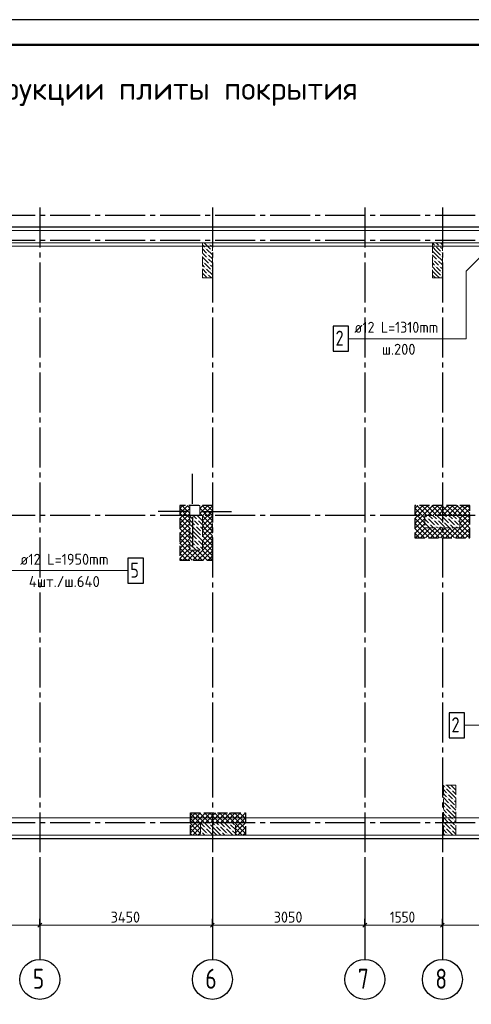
# Model space of a CAD drawing. Header units: millimetres. Extents: x 0 to 42000, y 0 to 29700.
# Tile 4 of 8: x 13347 to 22379, y 9998 to 29700. Entities that reach past the tile are written whole.
import ezdxf

# ---------------------------------------------------------------- set-up
doc = ezdxf.new("R2010")
doc.units = ezdxf.units.MM
doc.linetypes.add('______2', pattern=[270, 200, -70])
doc.linetypes.add('______5', pattern=[1100, 800, -100, 100, -100])
for name, color, linetype, lineweight in [('Standard', 7, 'Continuous', 25), ('ЖБ Перекрытие верхний уровень', 7, 'Continuous', 18), ('Обрамление П-обр. равн.', 7, 'Continuous', 25), ('Позиционная метка номер позиции', 7, 'Continuous', 13), ('Размерная линия_ общее', 7, 'Continuous', 13), ('Ребро вкладыша арматура S1', 7, 'Continuous', 25), ('Текст_ общее', 7, 'Continuous', 25)]:
    doc.layers.add(name, color=color, linetype=linetype, lineweight=lineweight)
doc.layers.add('ЖБ Пилон', color=7, linetype='______2', lineweight=13, true_color=0xa0a0a0)
doc.layers.add('Оси', color=7, linetype='______5', lineweight=13, true_color=0x656565)
doc.styles.add('ISOCPEUR', font='txt')

msp = doc.modelspace()

# ---------------------------------------------------------------- hatches: boundary and pattern name
at = {"layer": 'ЖБ Пилон', "linetype": 'Continuous', "lineweight": 18, "transparency": 33554687}
for points in [[(17060, 25129), (17066, 25135), (17073, 25129), (17066, 25122)], [(17140, 25209), (17146, 25215), (17153, 25209), (17146, 25202)], [(17180, 25089), (17186, 25095), (17193, 25089), (17186, 25082)], [(21660, 25169), (21666, 25175), (21673, 25169), (21666, 25162)], [(21740, 25169), (21746, 25175), (21753, 25169), (21746, 25162)], [(21780, 25049), (21786, 25055), (21793, 25049), (21786, 25042)], [(17020, 24849), (17026, 24855), (17033, 24849), (17026, 24842)], [(17100, 25009), (17106, 25015), (17113, 25009), (17106, 25002)], [(17100, 24929), (17106, 24935), (17113, 24929), (17106, 24922)], [(21620, 24889), (21626, 24895), (21633, 24889), (21626, 24882)], [(21700, 24889), (21706, 24895), (21713, 24889), (21706, 24882)], [(21780, 24969), (21786, 24975), (21793, 24969), (21786, 24962)], [(17060, 24729), (17066, 24735), (17073, 24729), (17066, 24722)], [(17140, 24809), (17146, 24815), (17153, 24809), (17146, 24802)], [(17180, 24689), (17186, 24695), (17193, 24689), (17186, 24682)], [(21660, 24769), (21666, 24775), (21673, 24769), (21666, 24762)], [(21740, 24769), (21746, 24775), (21753, 24769), (21746, 24762)], [(21780, 24649), (21786, 24655), (21793, 24649), (21786, 24642)], [(17100, 24609), (17106, 24615), (17113, 24609), (17106, 24602)], [(17103, 24532), (17106, 24535), (17110, 24532)], [(21780, 24569), (21786, 24575), (21793, 24569), (21786, 24562)], [(16980, 19769), (16986, 19775), (16993, 19769), (16986, 19762)], [(21500, 19729), (21506, 19735), (21513, 19729), (21506, 19722)], [(21780, 19769), (21786, 19775), (21793, 19769), (21786, 19762)], [(21900, 19729), (21906, 19735), (21913, 19729), (21906, 19722)], [(16750, 19612), (16753, 19609), (16750, 19606)], [(16820, 19689), (16826, 19695), (16833, 19689), (16826, 19682)], [(16860, 19569), (16866, 19575), (16873, 19569), (16866, 19562)], [(16900, 19689), (16906, 19695), (16913, 19689), (16906, 19682)], [(16940, 19569), (16946, 19575), (16953, 19569), (16946, 19562)], [(21463, 19532), (21466, 19535), (21470, 19532)], [(21540, 19609), (21546, 19615), (21553, 19609), (21546, 19602)], [(21620, 19689), (21626, 19695), (21633, 19689), (21626, 19682)], [(21660, 19569), (21666, 19575), (21673, 19569), (21666, 19562)], [(21700, 19689), (21706, 19695), (21713, 19689), (21706, 19682)], [(21740, 19569), (21746, 19575), (21753, 19569), (21746, 19562)], [(21820, 19649), (21826, 19655), (21833, 19649), (21826, 19642)], [(21863, 19532), (21866, 19535), (21870, 19532)], [(21940, 19609), (21946, 19615), (21953, 19609), (21946, 19602)], [(22020, 19689), (22026, 19695), (22033, 19689), (22026, 19682)], [(22060, 19569), (22066, 19575), (22073, 19569), (22066, 19562)], [(22100, 19689), (22106, 19695), (22113, 19689), (22106, 19682)], [(22140, 19569), (22146, 19575), (22150, 19572), (22150, 19566), (22146, 19562)], [(16780, 19489), (16786, 19495), (16793, 19489), (16786, 19482)], [(16980, 19449), (16986, 19455), (16993, 19449), (16986, 19442)], [(16980, 19369), (16986, 19375), (16993, 19369), (16986, 19362)], [(16750, 19212), (16753, 19209), (16750, 19206)], [(16820, 19289), (16826, 19295), (16833, 19289), (16826, 19282)], [(16860, 19169), (16866, 19175), (16873, 19169), (16866, 19162)], [(16900, 19289), (16906, 19295), (16913, 19289), (16906, 19282)], [(16940, 19169), (16946, 19175), (16953, 19169), (16946, 19162)], [(16780, 19089), (16786, 19095), (16793, 19089), (16786, 19082)], [(21860, 14329), (21866, 14335), (21873, 14329), (21866, 14322)], [(21900, 14209), (21906, 14215), (21913, 14209), (21906, 14202)], [(21980, 14289), (21986, 14295), (21993, 14289), (21986, 14282)], [(22060, 14369), (22066, 14375), (22070, 14372), (22070, 14366), (22066, 14362)], [(21820, 14049), (21826, 14055), (21833, 14049), (21826, 14042)], [(21900, 14129), (21906, 14135), (21913, 14129), (21906, 14122)], [(21940, 14009), (21946, 14015), (21953, 14009), (21946, 14002)], [(22020, 14089), (22026, 14095), (22033, 14089), (22026, 14082)], [(21860, 13929), (21866, 13935), (21873, 13929), (21866, 13922)], [(21900, 13809), (21906, 13815), (21913, 13809), (21906, 13802)], [(21980, 13889), (21986, 13895), (21993, 13889), (21986, 13882)], [(22060, 13969), (22066, 13975), (22070, 13972), (22070, 13966), (22066, 13962)], [(17140, 13609), (17146, 13615), (17153, 13609), (17146, 13602)], [(17540, 13609), (17546, 13615), (17553, 13609), (17546, 13602)], [(21820, 13649), (21826, 13655), (21833, 13649), (21826, 13642)], [(21900, 13729), (21906, 13735), (21913, 13729), (21906, 13722)], [(21940, 13609), (21946, 13615), (21953, 13609), (21946, 13602)], [(22020, 13689), (22026, 13695), (22033, 13689), (22026, 13682)], [(16980, 13449), (16986, 13455), (16993, 13449), (16986, 13442)], [(17060, 13529), (17066, 13535), (17073, 13529), (17066, 13522)], [(17100, 13409), (17106, 13415), (17113, 13409), (17106, 13402)], [(17180, 13489), (17186, 13495), (17193, 13489), (17186, 13482)], [(17260, 13569), (17266, 13575), (17273, 13569), (17266, 13562)], [(17340, 13569), (17346, 13575), (17353, 13569), (17346, 13562)], [(17380, 13449), (17386, 13455), (17393, 13449), (17386, 13442)], [(17460, 13529), (17466, 13535), (17473, 13529), (17466, 13522)], [(17500, 13409), (17506, 13415), (17513, 13409), (17506, 13402)], [(17580, 13489), (17586, 13495), (17593, 13489), (17586, 13482)], [(21860, 13529), (21866, 13535), (21873, 13529), (21866, 13522)], [(21900, 13409), (21906, 13415), (21913, 13409), (21906, 13402)], [(21980, 13489), (21986, 13495), (21993, 13489), (21986, 13482)], [(22060, 13569), (22066, 13575), (22070, 13572), (22070, 13566), (22066, 13562)]]:
    msp.add_hatch(color=7, dxfattribs=at).paths.add_polyline_path(points, flags=16)

# ---------------------------------------------------------------- linework, layer by layer
at = {"layer": 'Standard', "color": 9, "linetype": '______2', "lineweight": -3, "true_color": 0xc7c7c7, "transparency": 33554687}
for p, q in [((17200, 19982), (16550, 19982)), ((16550, 19982), (16550, 18882)), ((17200, 18882), (17200, 19982)), ((21250, 19982), (21250, 19332)), ((22350, 19982), (21250, 19982)), ((22350, 19332), (22350, 19982)), ((21250, 19332), (22350, 19332)), ((16550, 18882), (17200, 18882)), ((16760, 13382), (16760, 13832)), ((16760, 13832), (17860, 13832)), ((17860, 13832), (17860, 13382))]:
    msp.add_line(p, q, dxfattribs=at)
at = {"layer": 'Standard', "color": 9, "linetype": 'Continuous', "lineweight": -3, "true_color": 0xc7c7c7, "transparency": 33554687}
for p, q in [((16550, 19920), (16611, 19982)), ((16550, 19924), (16652, 19822)), ((16550, 19820), (16652, 19922)), ((16593, 19982), (16652, 19922)), ((16652, 19922), (16711, 19982)), ((16652, 19922), (16750, 19824)), ((16652, 19822), (16750, 19920)), ((16693, 19982), (16750, 19924)), ((16950, 19920), (17011, 19982)), ((16950, 19820), (17111, 19982)), ((16950, 19924), (17093, 19782)), ((16993, 19982), (17193, 19782)), ((17011, 19782), (17200, 19970)), ((17093, 19982), (17200, 19874)), ((17193, 19982), (17200, 19974)), ((21250, 19920), (21311, 19982)), ((21250, 19820), (21411, 19982)), ((21250, 19720), (21511, 19982)), ((21250, 19620), (21611, 19982)), ((21250, 19924), (21450, 19724)), ((21293, 19982), (21493, 19782)), ((21393, 19982), (21593, 19782)), ((21493, 19982), (21652, 19822)), ((21511, 19782), (21652, 19922)), ((21593, 19982), (21652, 19922)), ((21652, 19922), (21711, 19982)), ((21652, 19822), (21811, 19982)), ((21652, 19922), (21793, 19782)), ((21693, 19982), (21893, 19782)), ((21711, 19782), (21911, 19982)), ((21811, 19782), (22011, 19982)), ((21911, 19782), (22111, 19982)), ((22150, 19720), (22350, 19920)), ((16550, 19824), (16593, 19782)), ((16550, 19720), (16611, 19782)), ((16550, 19724), (16652, 19622)), ((16550, 19620), (16652, 19722)), ((16593, 19782), (16652, 19722)), ((16611, 19782), (16652, 19822)), ((16652, 19822), (16693, 19782)), ((16652, 19722), (16711, 19782)), ((16652, 19722), (16750, 19624)), ((16652, 19622), (16750, 19720)), ((16693, 19782), (16750, 19724)), ((16711, 19782), (16750, 19820)), ((16950, 19824), (16993, 19782)), ((17000, 19770), (17011, 19782)), ((17000, 19670), (17111, 19782)), ((17000, 19774), (17200, 19574)), ((17000, 19570), (17200, 19770)), ((17093, 19782), (17200, 19674)), ((17111, 19782), (17200, 19870)), ((17193, 19782), (17200, 19774)), ((21250, 19824), (21450, 19624)), ((21250, 19724), (21452, 19522)), ((21252, 19522), (21450, 19720)), ((21611, 19782), (21652, 19822)), ((21652, 19822), (21693, 19782)), ((22150, 19620), (22350, 19820)), ((22150, 19724), (22350, 19524)), ((22152, 19522), (22350, 19720)), ((16550, 19624), (16652, 19522)), ((16550, 19524), (16552, 19522)), ((16550, 19520), (16552, 19522)), ((16550, 19420), (16652, 19522)), ((16552, 19522), (16652, 19622)), ((16552, 19522), (16652, 19422)), ((16652, 19622), (16750, 19524)), ((16652, 19522), (16750, 19620)), ((16652, 19522), (16750, 19424)), ((16652, 19422), (16750, 19520)), ((17000, 19674), (17152, 19522)), ((17000, 19574), (17052, 19522)), ((17000, 19470), (17052, 19522)), ((17000, 19370), (17152, 19522)), ((17052, 19522), (17200, 19670)), ((17052, 19522), (17200, 19374)), ((17152, 19522), (17200, 19570)), ((17152, 19522), (17200, 19474)), ((21250, 19624), (21352, 19522)), ((21250, 19524), (21252, 19522)), ((21250, 19520), (21252, 19522)), ((21250, 19420), (21352, 19522)), ((21252, 19522), (21443, 19332)), ((21261, 19332), (21452, 19522)), ((21352, 19522), (21450, 19620)), ((21352, 19522), (21543, 19332)), ((21361, 19332), (21552, 19522)), ((21452, 19522), (21461, 19532)), ((21452, 19522), (21643, 19332)), ((21461, 19332), (21652, 19522)), ((21543, 19532), (21552, 19522)), ((21552, 19522), (21561, 19532)), ((21552, 19522), (21652, 19422)), ((21643, 19532), (21652, 19522)), ((21652, 19522), (21661, 19532)), ((21652, 19422), (21752, 19522)), ((21652, 19522), (21843, 19332)), ((21661, 19332), (21852, 19522)), ((21743, 19532), (21752, 19522)), ((21752, 19522), (21761, 19532)), ((21752, 19522), (21943, 19332)), ((21761, 19332), (21952, 19522)), ((21843, 19532), (21852, 19522)), ((21852, 19522), (21861, 19532)), ((21852, 19522), (22043, 19332)), ((21861, 19332), (22052, 19522)), ((21943, 19532), (21952, 19522)), ((21952, 19522), (21961, 19532)), ((21952, 19522), (22143, 19332)), ((21961, 19332), (22152, 19522)), ((22043, 19532), (22052, 19522)), ((22052, 19522), (22061, 19532)), ((22052, 19522), (22243, 19332)), ((22061, 19332), (22252, 19522)), ((22143, 19532), (22152, 19522)), ((22150, 19624), (22252, 19522)), ((22152, 19522), (22343, 19332)), ((22161, 19332), (22350, 19520)), ((22252, 19522), (22350, 19620)), ((22252, 19522), (22350, 19424)), ((16550, 19424), (16652, 19322)), ((16550, 19320), (16652, 19422)), ((16550, 19324), (16652, 19222)), ((16550, 19220), (16652, 19322)), ((16652, 19422), (16750, 19324)), ((16652, 19322), (16750, 19420)), ((16652, 19322), (16750, 19224)), ((16652, 19222), (16750, 19320)), ((17000, 19474), (17200, 19274)), ((17000, 19270), (17200, 19470)), ((17000, 19374), (17200, 19174)), ((17000, 19170), (17200, 19370)), ((21250, 19424), (21343, 19332)), ((21561, 19332), (21652, 19422)), ((21652, 19422), (21743, 19332)), ((22261, 19332), (22350, 19420)), ((16550, 19224), (16652, 19122)), ((16550, 19120), (16652, 19222)), ((16550, 19124), (16652, 19022)), ((16550, 19020), (16652, 19122)), ((16652, 19222), (16750, 19124)), ((16652, 19122), (16750, 19220)), ((16652, 19122), (16893, 18882)), ((16652, 19022), (16750, 19120)), ((17000, 19274), (17200, 19074)), ((17000, 19174), (17200, 18974)), ((16550, 19024), (16652, 18922)), ((16550, 18920), (16652, 19022)), ((16550, 18924), (16593, 18882)), ((16611, 18882), (16652, 18922)), ((16652, 18922), (16811, 19082)), ((16652, 19022), (16793, 18882)), ((16652, 18922), (16693, 18882)), ((16711, 18882), (16911, 19082)), ((16793, 19082), (16993, 18882)), ((16893, 19082), (17093, 18882)), ((16993, 19082), (17193, 18882)), ((16760, 13830), (16761, 13832)), ((16760, 13730), (16861, 13832)), ((16760, 13630), (16961, 13832)), ((16760, 13530), (17061, 13832)), ((16760, 13814), (16960, 13614)), ((16843, 13832), (17043, 13632)), ((16943, 13832), (17143, 13632)), ((16961, 13632), (17161, 13832)), ((17043, 13832), (17243, 13632)), ((17061, 13632), (17261, 13832)), ((17143, 13832), (17343, 13632)), ((17161, 13632), (17361, 13832)), ((17243, 13832), (17443, 13632)), ((17261, 13632), (17461, 13832)), ((17343, 13832), (17543, 13632)), ((17361, 13632), (17561, 13832)), ((17443, 13832), (17643, 13632)), ((17461, 13632), (17652, 13822)), ((17543, 13832), (17652, 13722)), ((17643, 13832), (17652, 13822)), ((17652, 13822), (17661, 13832)), ((17652, 13722), (17761, 13832)), ((17652, 13822), (17860, 13614)), ((17660, 13630), (17860, 13830)), ((17743, 13832), (17860, 13714)), ((17843, 13832), (17860, 13814)), ((16760, 13714), (16952, 13522)), ((16760, 13614), (16852, 13522)), ((16852, 13522), (16960, 13630)), ((17561, 13632), (17652, 13722)), ((17652, 13722), (17852, 13522)), ((17660, 13530), (17860, 13730)), ((17660, 13614), (17752, 13522)), ((17752, 13522), (17860, 13630)), ((16760, 13430), (16852, 13522)), ((16760, 13514), (16893, 13382)), ((16760, 13414), (16793, 13382)), ((16811, 13382), (16952, 13522)), ((16852, 13522), (16960, 13414)), ((16911, 13382), (16960, 13430)), ((16952, 13522), (16960, 13530)), ((16952, 13522), (16960, 13514)), ((17660, 13430), (17752, 13522)), ((17660, 13514), (17793, 13382)), ((17660, 13414), (17693, 13382)), ((17711, 13382), (17852, 13522)), ((17752, 13522), (17860, 13414)), ((17811, 13382), (17860, 13430)), ((17852, 13522), (17860, 13530)), ((17852, 13522), (17860, 13514))]:
    msp.add_line(p, q, dxfattribs=at)
at = {"layer": 'Standard', "color": 7, "linetype": 'Continuous', "lineweight": 25, "transparency": 33554687}
msp.add_lwpolyline([(0, 0), (42000, 0), (42000, 29700), (0, 29700), (0, 0)], close=True, dxfattribs=at)
at = {"layer": 'Standard', "color": 7, "linetype": 'Continuous', "lineweight": 50, "transparency": 33554687}
msp.add_lwpolyline([(2000, 29200), (41500, 29200), (41500, 500), (2000, 500), (2000, 29200)], close=True, dxfattribs=at)
at = {"layer": 'Standard', "color": 7, "linetype": 'Continuous', "lineweight": 13, "transparency": 33554687}
msp.add_lwpolyline([(41500, 29200), (2000, 29200), (2000, 6000), (41500, 6000), (41500, 29200)], dxfattribs=at)
at = {"layer": 'Standard', "color": 2, "linetype": 'Continuous', "lineweight": 13, "transparency": 33554687}
for points in [[(4250, 13382), (41050, 13382), (41050, 25482), (4250, 25482), (4250, 13382)], [(4250, 13382), (41050, 13382), (41050, 25232), (4250, 25232), (4250, 13382)]]:
    msp.add_lwpolyline(points, dxfattribs=at)
at = {"layer": 'Standard', "color": 254, "linetype": 'Continuous', "lineweight": 25, "true_color": 0xc4c4ff, "transparency": 33554687}
msp.add_lwpolyline([(8381, 13313), (36781, 13313), (36781, 25551), (8381, 25551), (8381, 13313)], dxfattribs=at)
at = {"layer": 'Standard', "color": 9, "linetype": 'Continuous', "lineweight": -3, "true_color": 0xc7c7c7, "transparency": 33554687}
for points in [[(21793, 19982), (21978, 19796), (21978, 19796), (21993, 19782)], [(21893, 19982), (22045, 19829), (22045, 19829), (22093, 19782)], [(21993, 19982), (22112, 19863), (22112, 19863), (22350, 19624)], [(22011, 19782), (22073, 19843), (22073, 19843), (22211, 19982)], [(22093, 19982), (22178, 19896), (22178, 19896), (22350, 19724)], [(22111, 19782), (22273, 19943), (22273, 19943), (22311, 19982)], [(22193, 19982), (22245, 19929), (22245, 19929), (22350, 19824)], [(22293, 19982), (22312, 19963), (22312, 19963), (22350, 19924)], [(16811, 18882), (17006, 19076), (17006, 19076), (17200, 19270)], [(16911, 18882), (17056, 19026), (17056, 19026), (17200, 19170)], [(17011, 18882), (17106, 18976), (17106, 18976), (17200, 19070)], [(17111, 18882), (17156, 18926), (17156, 18926), (17200, 18970)]]:
    msp.add_lwpolyline(points, dxfattribs=at)
at = {"layer": 'ЖБ Перекрытие верхний уровень', "color": 7, "linetype": 'Continuous', "lineweight": 18, "transparency": 33554687}
for p, q in [((41050, 25482), (4250, 25482)), ((16750, 19982), (16950, 19982)), ((16750, 19782), (16750, 19982)), ((16950, 19982), (16950, 19782)), ((16950, 19782), (16750, 19782)), ((12350, 13382), (37450, 13382))]:
    msp.add_line(p, q, dxfattribs=at)
at = {"layer": 'ЖБ Пилон', "color": 253, "linetype": '______2', "lineweight": 13, "true_color": 0xa0a0a0, "transparency": 33554687}
for p, q in [((17200, 25232), (17000, 25232)), ((17000, 25232), (17000, 24532)), ((17200, 24532), (17200, 25232)), ((21800, 25232), (21600, 25232)), ((21600, 25232), (21600, 24532)), ((21800, 24532), (21800, 25232)), ((17000, 24532), (17200, 24532)), ((21600, 24532), (21800, 24532)), ((17000, 19782), (16750, 19782)), ((16750, 19782), (16750, 19082)), ((17000, 19082), (17000, 19782)), ((21450, 19782), (21450, 19532)), ((22150, 19782), (21450, 19782)), ((22150, 19532), (22150, 19782)), ((21450, 19532), (22150, 19532)), ((16750, 19082), (17000, 19082)), ((22070, 14382), (21820, 14382)), ((21820, 14382), (21820, 13382)), ((22070, 13382), (22070, 14382)), ((16960, 13632), (16960, 13382)), ((17660, 13632), (16960, 13632)), ((17660, 13382), (17660, 13632)), ((16960, 13382), (17660, 13382)), ((21820, 13382), (22070, 13382))]:
    msp.add_line(p, q, dxfattribs=at)
at = {"layer": 'ЖБ Пилон', "color": 9, "linetype": 'Continuous', "lineweight": 18, "true_color": 0xc7c7c7, "transparency": 33554687}
for p, q in [((17046, 25229), (17166, 25109)), ((17123, 25232), (17126, 25229)), ((21603, 25232), (21646, 25189)), ((21686, 25229), (21683, 25232)), ((21726, 25189), (21686, 25229)), ((21763, 25232), (21800, 25195)), ((17000, 25195), (17046, 25149)), ((17000, 25115), (17086, 25029)), ((17046, 24989), (17006, 25029)), ((17200, 24995), (17086, 25109)), ((17200, 25155), (17166, 25189)), ((21686, 25069), (21600, 25155)), ((21606, 25069), (21686, 24989)), ((21686, 25149), (21766, 25069)), ((21686, 25069), (21766, 24989)), ((21766, 25149), (21800, 25115)), ((17000, 24875), (17006, 24869)), ((17006, 24949), (17126, 24829)), ((17086, 24949), (17046, 24989)), ((17046, 24829), (17166, 24709)), ((17126, 24989), (17200, 24915)), ((17126, 24909), (17200, 24835)), ((21606, 24989), (21600, 24995)), ((21600, 24915), (21606, 24909)), ((21600, 24835), (21646, 24789)), ((21606, 24989), (21686, 24909)), ((21686, 24829), (21646, 24869)), ((21686, 24989), (21800, 24875)), ((21726, 24789), (21686, 24829)), ((21726, 24869), (21800, 24795)), ((17000, 24795), (17046, 24749)), ((17000, 24715), (17086, 24629)), ((17046, 24589), (17006, 24629)), ((17200, 24595), (17086, 24709)), ((17200, 24755), (17166, 24789)), ((21686, 24669), (21600, 24755)), ((21606, 24669), (21686, 24589)), ((21686, 24749), (21766, 24669)), ((21686, 24669), (21766, 24589)), ((21766, 24749), (21800, 24715)), ((17006, 24549), (17023, 24532)), ((17086, 24549), (17046, 24589)), ((17126, 24589), (17183, 24532)), ((21606, 24589), (21600, 24595)), ((21606, 24589), (21663, 24532)), ((21686, 24589), (21743, 24532)), ((16750, 19765), (16806, 19709)), ((16813, 19782), (16886, 19709)), ((16893, 19782), (17000, 19675)), ((21450, 19705), (21526, 19629)), ((21486, 19749), (21453, 19782)), ((21526, 19709), (21646, 19589)), ((21533, 19782), (21606, 19709)), ((21613, 19782), (21686, 19709)), ((21693, 19782), (21806, 19669)), ((21806, 19749), (21926, 19629)), ((21886, 19749), (21853, 19782)), ((21926, 19709), (22046, 19589)), ((21933, 19782), (22006, 19709)), ((22013, 19782), (22086, 19709)), ((22093, 19782), (22150, 19725)), ((16750, 19685), (16846, 19589)), ((16750, 19525), (16766, 19509)), ((16886, 19469), (16766, 19589)), ((16886, 19629), (16846, 19669)), ((16926, 19589), (16886, 19629)), ((16886, 19549), (16966, 19469)), ((16926, 19669), (17000, 19595)), ((16966, 19549), (17000, 19515)), ((21450, 19625), (21543, 19532)), ((21623, 19532), (21566, 19589)), ((21686, 19629), (21646, 19669)), ((21726, 19589), (21686, 19629)), ((21686, 19549), (21703, 19532)), ((21726, 19669), (21846, 19549)), ((21766, 19549), (21783, 19532)), ((21846, 19629), (21943, 19532)), ((22023, 19532), (21966, 19589)), ((22086, 19629), (22046, 19669)), ((22126, 19589), (22086, 19629)), ((22086, 19549), (22103, 19532)), ((22126, 19669), (22150, 19645)), ((16806, 19389), (16750, 19445)), ((16750, 19365), (16806, 19309)), ((16806, 19469), (16886, 19389)), ((16806, 19389), (16886, 19309)), ((16886, 19469), (16966, 19389)), ((16886, 19389), (17000, 19275)), ((16750, 19285), (16846, 19189)), ((16750, 19125), (16766, 19109)), ((16873, 19082), (16766, 19189)), ((16886, 19229), (16846, 19269)), ((16926, 19189), (16886, 19229)), ((16886, 19149), (16953, 19082)), ((16926, 19269), (17000, 19195)), ((16966, 19149), (17000, 19115)), ((21820, 14375), (21846, 14349)), ((21820, 14295), (21886, 14229)), ((21846, 14189), (21820, 14215)), ((21886, 14149), (21846, 14189)), ((22006, 14189), (21886, 14309)), ((21893, 14382), (21966, 14309)), ((21926, 14189), (22006, 14109)), ((22070, 14285), (21973, 14382)), ((22006, 14269), (22070, 14205)), ((22006, 14189), (22070, 14125)), ((21820, 14135), (21926, 14029)), ((21846, 14029), (21966, 13909)), ((21926, 14109), (22046, 13989)), ((22070, 14045), (22046, 14069)), ((21820, 13975), (21846, 13949)), ((21820, 13895), (21886, 13829)), ((21846, 13789), (21820, 13815)), ((22006, 13789), (21886, 13909)), ((22070, 13885), (21966, 13989)), ((22006, 13869), (22070, 13805)), ((16963, 13632), (17046, 13549)), ((17046, 13629), (17166, 13509)), ((17123, 13632), (17126, 13629)), ((17203, 13632), (17246, 13589)), ((17286, 13629), (17283, 13632)), ((17326, 13589), (17286, 13629)), ((17363, 13632), (17446, 13549)), ((17446, 13629), (17566, 13509)), ((17523, 13632), (17526, 13629)), ((17603, 13632), (17646, 13589)), ((21820, 13735), (21926, 13629)), ((21886, 13749), (21846, 13789)), ((21846, 13629), (21966, 13509)), ((21926, 13789), (22006, 13709)), ((21926, 13709), (22046, 13589)), ((22006, 13789), (22070, 13725)), ((22070, 13645), (22046, 13669)), ((16960, 13475), (16966, 13469)), ((16966, 13549), (17086, 13429)), ((17046, 13389), (17006, 13429)), ((17206, 13389), (17086, 13509)), ((17286, 13469), (17166, 13589)), ((17206, 13469), (17286, 13389)), ((17286, 13549), (17366, 13469)), ((17286, 13469), (17366, 13389)), ((17366, 13549), (17486, 13429)), ((17446, 13389), (17406, 13429)), ((17606, 13389), (17486, 13509)), ((17660, 13495), (17566, 13589)), ((17606, 13469), (17660, 13415)), ((21820, 13575), (21846, 13549)), ((21820, 13495), (21886, 13429)), ((21846, 13389), (21820, 13415)), ((22006, 13389), (21886, 13509)), ((22070, 13485), (21966, 13589)), ((22006, 13469), (22070, 13405)), ((16960, 13395), (16966, 13389)), ((17053, 13382), (17046, 13389)), ((17126, 13389), (17133, 13382)), ((17206, 13389), (17213, 13382)), ((17286, 13389), (17293, 13382)), ((17453, 13382), (17446, 13389)), ((17526, 13389), (17533, 13382)), ((17606, 13389), (17613, 13382)), ((21853, 13382), (21846, 13389)), ((21926, 13389), (21933, 13382)), ((22006, 13389), (22013, 13382))]:
    msp.add_line(p, q, dxfattribs=at)
at = {"layer": 'Обрамление П-обр. равн.', "color": 7, "linetype": 'Continuous', "lineweight": 25, "transparency": 33554687}
for p, q in [((16805, 20013), (16805, 20613)), ((16719, 19857), (16119, 19857)), ((16805, 19751), (16805, 19151)), ((16981, 19857), (17581, 19857))]:
    msp.add_line(p, q, dxfattribs=at)
at = {"layer": 'Обрамление П-обр. равн.', "color": 7, "linetype": 'Continuous', "lineweight": 13, "transparency": 33554687}
msp.add_lwpolyline([(8375, 24357), (4630, 24357), (4630, 25167), (40700, 25167), (40700, 19897), (37290, 19897), (37160, 19897), (37160, 19552), (37160, 19302), (37160, 18361), (37160, 13731), (12700, 13731), (12700, 20831), (8820, 20831), (8820, 24027)], dxfattribs=at)
at = {"layer": 'Обрамление П-обр. равн.', "color": 7, "linetype": 'Continuous', "lineweight": 25, "transparency": 33554687}
for points in [[(19615, 23067), (19925, 23067), (19925, 23567), (19615, 23567), (19615, 23067)], [(21934, 15331), (22244, 15331), (22244, 15831), (21934, 15831), (21934, 15331)]]:
    msp.add_lwpolyline(points, dxfattribs=at)
at = {"layer": 'Оси', "color": 8, "linetype": '______5', "lineweight": -3, "transparency": 33554687}
for p, q in [((13750, 25939), (13750, 12896)), ((17200, 25939), (17200, 12896)), ((20250, 25939), (20250, 12896)), ((21800, 25939), (21800, 12896)), ((41157, 25782), (3764, 25782)), ((41157, 25282), (3764, 25282)), ((41157, 19782), (3764, 19782)), ((41157, 13632), (3764, 13632))]:
    msp.add_line(p, q, dxfattribs=at)
at = {"layer": 'Оси', "color": 7, "linetype": 'Continuous', "lineweight": 25, "transparency": 33554687}
for p, q in [((13750, 12896), (13750, 10896)), ((17200, 12896), (17200, 10896)), ((20250, 12896), (20250, 10896)), ((21800, 12896), (21800, 10896))]:
    msp.add_line(p, q, dxfattribs=at)
for centre in [(13750, 10496), (17200, 10496), (20250, 10496), (21800, 10496)]:
    msp.add_circle(centre, 400, dxfattribs=at)
at = {"layer": 'Позиционная метка номер позиции', "color": 7, "linetype": 'Continuous', "lineweight": 13, "transparency": 33554687}
for points in [[(22775, 25167), (22275, 24667), (22275, 23317), (19925, 23317)], [(8510, 21185), (13050, 21185), (13050, 18675), (15494, 18675)], [(24975, 13731), (24475, 14231), (24475, 15581), (22253, 15581)]]:
    msp.add_lwpolyline(points, dxfattribs=at)
at = {"layer": 'Размерная линия_ общее', "color": 253, "linetype": 'Continuous', "lineweight": -3, "true_color": 0xa0a0a0, "transparency": 33554687}
for p, q in [((13750, 11582), (13750, 11707)), ((17200, 11582), (17200, 11707)), ((20250, 11582), (20250, 11707)), ((21800, 11582), (21800, 11707)), ((13750, 11582), (13750, 11457)), ((13750, 11582), (13750, 11096)), ((17200, 11582), (17200, 11457)), ((17200, 11582), (17200, 11096)), ((20250, 11582), (20250, 11457)), ((20250, 11582), (20250, 11096)), ((21800, 11582), (21800, 11457)), ((21800, 11582), (21800, 11096))]:
    msp.add_line(p, q, dxfattribs=at)
at = {"layer": 'Размерная линия_ общее', "color": 7, "linetype": 'Continuous', "lineweight": 13, "transparency": 33554687}
for p, q in [((9150, 11582), (13750, 11582)), ((13750, 11582), (17200, 11582)), ((17200, 11582), (20250, 11582)), ((20250, 11582), (21800, 11582)), ((21800, 11582), (27500, 11582))]:
    msp.add_line(p, q, dxfattribs=at)
at = {"layer": 'Размерная линия_ общее', "color": 7, "linetype": 'Continuous', "lineweight": 25, "transparency": 33554687}
for p, q in [((13712, 11544), (13787, 11619)), ((17162, 11544), (17237, 11619)), ((20212, 11544), (20287, 11619)), ((21762, 11544), (21837, 11619))]:
    msp.add_line(p, q, dxfattribs=at)
at = {"layer": 'Ребро вкладыша арматура S1', "color": 7, "linetype": 'Continuous', "lineweight": 25, "transparency": 33554687}
msp.add_lwpolyline([(15510, 18425), (15820, 18425), (15820, 18925), (15510, 18925), (15510, 18425)], dxfattribs=at)

# ---------------------------------------------------------------- texts
at = {"layer": 'Standard', "color": 7, "linetype": 'Continuous', "lineweight": 25, "transparency": 33554687, "insert": (13530, 18347), "char_height": 220, "width": 1646.07, "attachment_point": 7, "style": 'ISOCPEUR'}
msp.add_mtext('\\W0.97;4шт./ш.640', dxfattribs=at)
at = {"layer": 'Обрамление П-обр. равн.', "color": 7, "linetype": 'Continuous', "lineweight": 13, "transparency": 33554687, "attachment_point": 7, "style": 'ISOCPEUR'}
for s, insert, char_height, width in [('\\W0.92;ø12 L=1310mm ', (20041, 23435), 220, 2058.25), ('\\W0.78;2', (19665, 23177), 300, 326.41), ('\\W0.95;ш.200 ', (20591, 22995), 220, 962.14), ('\\W0.78;2', (21984, 15441), 300, 326.41)]:
    msp.add_mtext(s, dxfattribs=dict(at, insert=insert, char_height=char_height, width=width))
at = {"layer": 'Оси', "color": 7, "linetype": 'Continuous', "lineweight": 35, "transparency": 33554687, "char_height": 400, "attachment_point": 7, "style": 'ISOCPEUR'}
for s, insert, width in [('\\W0.78;5', (13610, 10309), 435.2), ('\\W0.78;6', (17060, 10309), 435.21), ('\\W0.78;7', (20110, 10309), 435.2), ('\\W0.78;8', (21660, 10309), 435.2)]:
    msp.add_mtext(s, dxfattribs=dict(at, insert=insert, width=width))
at = {"layer": 'Размерная линия_ общее', "color": 7, "linetype": 'Continuous', "lineweight": 25, "transparency": 33554687, "char_height": 220, "attachment_point": 7, "style": 'ISOCPEUR'}
for s, insert, width in [('\\W0.93;3450', (15167, 11632), 740.39), ('\\W0.93;3050', (18428, 11632), 718.09), ('\\W0.87;1550', (20750, 11632), 666.9)]:
    msp.add_mtext(s, dxfattribs=dict(at, insert=insert, width=width))
at = {"layer": 'Ребро вкладыша арматура S1', "color": 7, "linetype": 'Continuous', "lineweight": 13, "transparency": 33554687, "attachment_point": 7, "style": 'ISOCPEUR'}
for s, insert, char_height, width in [('\\W0.94;ø12 L=1950mm ', (13356, 18793), 220, 2104.38), ('\\W0.78;5', (15560, 18535), 300, 326.41)]:
    msp.add_mtext(s, dxfattribs=dict(at, insert=insert, char_height=char_height, width=width))
at = {"layer": 'Текст_ общее', "color": 7, "linetype": 'Continuous', "lineweight": 50, "transparency": 33554687, "insert": (3000, 27975), "char_height": 450, "width": 17358.75, "attachment_point": 7, "style": 'ISOCPEUR'}
msp.add_mtext('\\W0.99;Схема фонового армирования конструкции плиты покрытия', dxfattribs=at)

doc.saveas('drawing.dxf')
